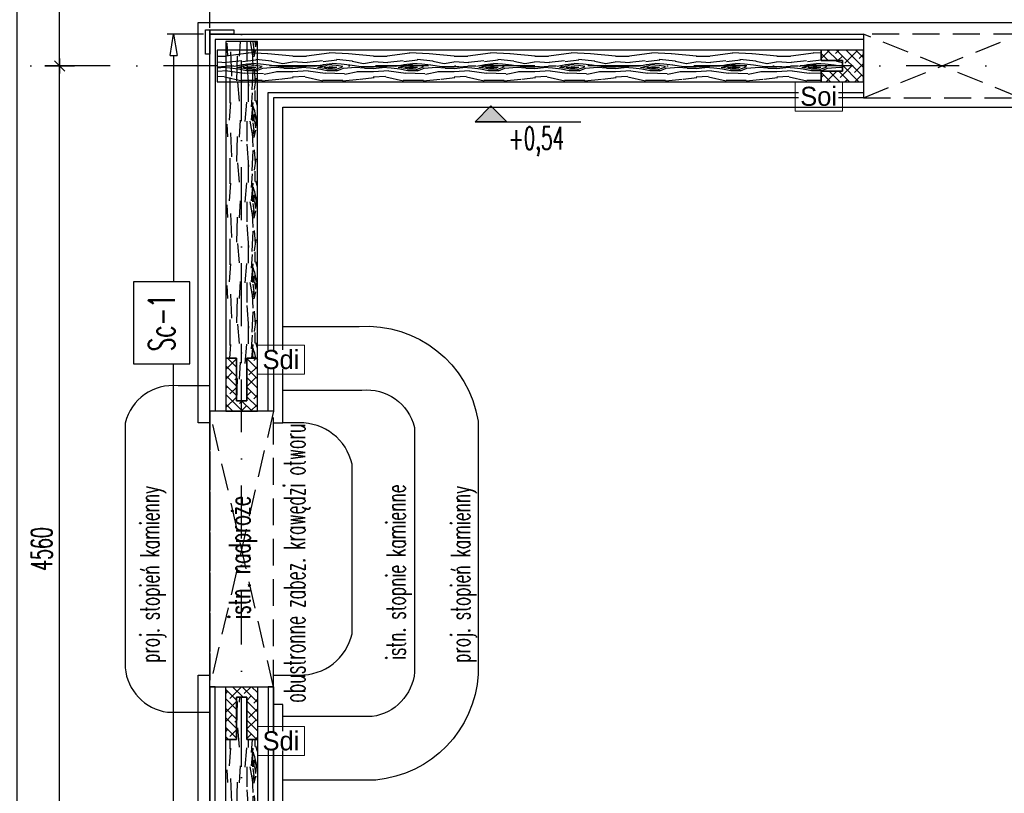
# Model space of a CAD drawing. Header units: centimetres. Extents: x 152786 to 159501, y -6718 to 1403.
# Tile 25 of 89: x 153024 to 153489, y -4420 to -4055. Entities that reach past the tile are written whole.
import ezdxf
from ezdxf.enums import TextEntityAlignment as Align

# ---------------------------------------------------------------- set-up
doc = ezdxf.new("R2010")
doc.units = ezdxf.units.CM
doc.header["$LTSCALE"] = 0.1
doc.linetypes.add('DASHDOT', pattern=[1, 0.5, -0.25, 0, -0.25])
doc.linetypes.add('DASHEDX2', pattern=[38.1, 25.4, -12.7])
doc.layers.get('0').update_dxf_attribs({"color": 45})
doc.layers.add('A_Opisy', color=7, linetype='Continuous', lineweight=18)
doc.layers.add('A_opisy więźby', color=51, linetype='Continuous', lineweight=13)
for name, color, linetype in [('A_wymiary_zewn', 4, 'Continuous'), ('hatch_R&F', 4, 'Continuous'), ('opisy_prętów_R&F', 2, 'Continuous'), ('osie_R&F', 6, 'DASHDOT'), ('otwory_R&F', 8, 'DASHEDX2'), ('ozn_graficzne_R&F', 5, 'Continuous'), ('widoki_przerywana_R&F', 4, 'DASHEDX2'), ('widoki_R&F', 4, 'Continuous'), ('wymiary_R&F', 3, 'Continuous'), ('ściany_murowane_R&F', 13, 'Continuous')]:
    doc.layers.add(name, color=color, linetype=linetype)
doc.styles.add('arial', font='arial.ttf')
doc.styles.add('simplex 0.6', font='simplex.shx', dxfattribs={"width": 0.6})
doc.styles.add('TECH', font='FL Pismo Techniczne.ttf')
doc.dimstyles.new('1_100 ławy', dxfattribs={"dimtxt": 30, "dimasz": 18, "dimexe": 3, "dimexo": 3, "dimgap": -7, "dimtad": 1, "dimdec": 1, "dimrnd": 0.5, "dimzin": 9, "dimdsep": 46, "dimtxsty": 'arial', "dimblk": 'CLOSEDBLANK', "dimcen": 0.09, "dimadec": 0, "dimazin": 0, "dimtfac": 1, "dimtdec": 1, "dimtofl": 0, "dimtmove": 0, "dimatfit": 3, "dimldrblk": 'CLOSEDBLANK', "dimfxl": 1, "dimtvp": 1, "dimtolj": 1, "dimtzin": 0, "dimarcsym": 0})
doc.dimstyles.new('1_50 [mm] żelbet', dxfattribs={"dimtxt": 10, "dimasz": 0.5, "dimexe": 0.18, "dimexo": 0.0625, "dimgap": 3.5, "dimtad": 1, "dimlfac": 10, "dimrnd": 5, "dimdsep": 46, "dimtxsty": 'simplex 0.6', "dimblk1": 'KR', "dimblk2": 'KR', "dimsah": 1, "dimcen": 0.09, "dimse1": 1, "dimse2": 1, "dimclrd": 8, "dimadec": 0, "dimazin": 0, "dimtfac": 1, "dimtofl": 0, "dimtmove": 0, "dimatfit": 3, "dimfxl": 1, "dimtvp": 1, "dimtfill": 1, "dimtfillclr": 256, "dimtolj": 1, "dimtzin": 0, "dimarcsym": 0})
pattern_1 = [(135, (3980.03, 1651.6657), (-2.24506403, -2.24506403), []), (225, (3980.03, 1651.6657), (-2.24506403, -6.73519209), [7.9375, -4.7625])]
pattern_2 = [(79.6952, (3950.693, 1661.9767), (38.09980505, 228.600036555), [4.259694, -421.711222]), (90, (3951.455, 1666.168), (-38.1, 38.1), [4.191, -33.909]), (108.4349, (3951.455, 1670.359), (-38.0999391, 76.2000172), [3.6144705, -116.868283]), (262.875, (3950.312, 1673.7877), (38.09993454, 266.70001447), [3.071736, -304.1002935]), (264.8056, (3949.931, 1670.7397), (38.09981744, 381.000025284), [4.208298, -416.619957]), (284.0362, (3949.55, 1666.549), (38.09992533, -114.30002066), [4.712703, -152.377597]), (99.4623, (3950.693, 1665.025), (-38.0999298, 190.50002997), [2.3175465, -229.4357235]), (83.6598, (3950.312, 1667.3107), (-38.10006039, -304.79997661), [3.450108, -341.560061]), (275.7106, (3950.693, 1670.7397), (38.10005066, -342.89997768), [3.8290125, -379.071264]), (258.6901, (3951.074, 1666.93), (38.0999093, 152.40002937), [1.942719, -192.329905]), (84.8056, (3951.074, 1658.5477), (-38.09981744, -381.000025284), [4.208298, -416.619957]), (78.6901, (3951.455, 1662.739), (-38.0999093, -152.40002937), [3.885438, -190.387186]), (90, (3952.217, 1666.55), (-38.1, 38.1), [4.572, -33.528]), (110.556, (3952.217, 1671.1207), (-76.1998468, 190.50007021), [3.255264, -322.271288]), (93.8141, (3951.074, 1674.1687), (-38.100233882, 533.39997427), [5.727687, -567.04089]), (84.8056, (3950.693, 1679.8837), (-38.09981744, -381.000025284), [4.208298, -416.619957]), (90, (3951.074, 1684.075), (-38.1, 38.1), [4.191, -33.909]), (95.1944, (3951.074, 1650.1657), (-38.09981744, 381.000025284), [4.208298, -416.619957]), (84.8056, (3950.693, 1654.3567), (-38.09981744, -381.000025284), [4.208298, -416.619957]), (90, (3950.312, 1650.166), (-38.1, 38.1), [2.286, -35.814]), (95.1944, (3950.312, 1652.4517), (-38.09981744, 381.000025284), [4.208298, -416.619957]), (90, (3949.93, 1656.643), (-38.1, 38.1), [3.81, -34.29]), (100.3048, (3949.931, 1660.4527), (38.09980505, -228.600036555), [4.259694, -421.711222]), (95.1944, (3949.169, 1664.6437), (-38.09981744, 381.000025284), [4.208298, -416.619957]), (84.8056, (3948.788, 1668.8347), (-38.09981744, -381.000025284), [4.208298, -416.619957]), (84.8056, (3949.169, 1673.0257), (-38.09981744, -381.000025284), [4.208298, -416.619957]), (81.8699, (3949.55, 1677.217), (-38.09997482, -228.59999127), [5.3881395, -264.019513]), (90, (3950.312, 1682.55), (-38.1, 38.1), [5.715, -32.385]), (77.4712, (3973.172, 1681.0267), (38.09998475, 190.50001162), [3.5126295, -347.751997]), (84.2894, (3973.934, 1684.4557), (-38.10005066, -342.89997768), [3.8290125, -379.071264]), (98.1301, (3973.172, 1681.027), (-38.09997482, 228.59999127), [2.6940885, -266.713602]), (99.4623, (3972.791, 1683.694), (-38.0999298, 190.50002997), [4.6350555, -227.118177]), (90, (3972.03, 1650.166), (-38.1, 38.1), [4.572, -33.528]), (80.5377, (3972.029, 1654.738), (-38.0999298, -190.50002997), [2.3175465, -229.4357235]), (291.8014, (3972.41, 1657.024), (-38.09999637, 114.30000984), [2.0517615, -203.123025]), (282.9946, (3973.172, 1655.1187), (-76.199908, 342.900029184), [5.083188, -503.234211]), (82.875, (3973.172, 1685.2177), (-38.09993454, -266.70001447), [3.071736, -304.1002935]), (97.125, (3973.172, 1685.2177), (-38.09993454, 266.70001447), [3.071736, -304.1002935]), (90, (3972.79, 1650.166), (-38.1, 38.1), [3.048, -35.052]), (284.0362, (3972.791, 1653.214), (38.09992533, -114.30002066), [3.1418025, -153.948536]), (86.6335, (3971.648, 1658.5477), (-38.10041802, -609.59997445), [6.488202, -642.331443]), (87.7094, (3972.029, 1665.0247), (-38.09983787, -914.400004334), [9.53262, -943.729075]), (93.1798, (3972.41, 1674.5497), (-38.09965868, 647.700018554), [6.8685915, -679.98895]), (99.4623, (3972.029, 1681.408), (-38.0999298, 190.50002997), [6.952602, -224.800668]), (100.3048, (3975.458, 1650.1657), (38.09980505, -228.600036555), [4.259694, -421.711222]), (105.9454, (3974.696, 1654.3567), (38.09999644, -152.40000495), [5.5474365, -271.824755]), (90, (3973.172, 1659.69), (-38.1, 38.1), [4.953, -33.147]), (81.8699, (3973.172, 1664.644), (-38.09997482, -228.59999127), [5.3881395, -264.019513]), (93.5763, (3973.934, 1669.9777), (-38.09964605, 571.50002525), [6.1078875, -604.681557]), (81.2538, (3973.553, 1676.0737), (38.100159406, 266.6999754), [5.0112555, -496.115988]), (75.9638, (3974.315, 1681.027), (-38.09992533, -114.30002066), [4.712703, -152.377597]), (90, (3975.458, 1685.6), (-38.1, 38.1), [2.667, -35.433]), (264.8056, (3971.648, 1658.5477), (38.09981744, 381.000025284), [8.416557, -412.411697]), (85.2364, (3969.362, 1650.1657), (-38.099677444, -419.10003665), [9.1756995, -449.60907]), (90, (3970.124, 1659.31), (-38.1, 38.1), [8.763, -29.337]), (94.0856, (3970.124, 1668.0727), (-38.09985294, 495.300005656), [10.695165, -524.0637855]), (90, (3969.362, 1678.74), (-38.1, 38.1), [9.525, -28.575]), (97.125, (3977.363, 1650.1657), (-38.09993454, 266.70001447), [9.2151705, -297.956859]), (96.3402, (3976.22, 1659.3097), (-38.10006039, 304.79997661), [6.9002145, -338.109954]), (87.5104, (3975.458, 1666.1677), (-38.100680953, -838.199979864), [8.771268, -868.356607]), (83.4802, (3975.839, 1674.9307), (-114.299982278, -990.599992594), [13.4217915, -1328.758531]), (93.0128, (3952.598, 1650.1657), (-38.100156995, 685.800000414), [7.24902, -717.6529335]), (81.8699, (3952.217, 1657.405), (-38.09997482, -228.59999127), [8.0822295, -261.325462]), (87.6141, (3953.36, 1665.4057), (-38.099342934, -876.300019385), [9.1519245, -906.04147]), (100.6197, (3953.741, 1674.5497), (76.200307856, -419.099938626), [6.2022225, -614.020819]), (90, (3952.598, 1680.646), (-38.1, 38.1), [7.62, -30.48]), (86.8202, (3948.026, 1650.1657), (-38.09965868, -647.700018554), [6.8685915, -679.98895]), (96.009, (3948.407, 1657.0237), (38.09997376, -380.999991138), [7.279005, -720.620466]), (96.7098, (3947.645, 1664.2627), (38.099767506, -342.900038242), [6.5216535, -645.645267]), (84.2894, (3946.883, 1670.7397), (-38.10005066, -342.89997768), [7.6580235, -375.242252]), (77.9052, (3947.645, 1678.3597), (-76.200256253, -342.899946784), [5.4550815, -540.053898]), (99.4623, (3948.788, 1683.694), (-38.0999298, 190.50002997), [4.6350555, -227.118177]), (93.8141, (3955.265, 1650.1657), (-38.100233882, 533.39997427), [5.727687, -567.04089]), (77.1957, (3954.884, 1655.8807), (-114.300282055, -495.299917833), [8.595741, -850.979426]), (90, (3956.79, 1664.263), (-38.1, 38.1), [9.525, -28.575]), (95.4403, (3956.789, 1673.7877), (38.099747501, -419.100012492), [8.037195, -795.683181]), (96.7098, (3956.027, 1681.7887), (38.099767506, -342.900038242), [6.5216535, -645.645267]), (90, (3945.36, 1650.166), (-38.1, 38.1), [6.477, -31.623]), (98.1301, (3945.359, 1656.643), (-38.09997482, 228.59999127), [10.776318, -258.6313725]), (87.6141, (3943.835, 1667.3107), (-38.099342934, -876.300019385), [9.1519245, -906.04147]), (84.4725, (3944.216, 1676.4547), (76.199443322, 800.100066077), [11.8661685, -1174.7515875]), (96.8428, (3980.03, 1650.1657), (76.200304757, -647.699976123), [9.593352, -949.74015]), (90, (3978.887, 1659.69), (-38.1, 38.1), [10.668, -27.432]), (86.3478, (3978.887, 1670.3587), (-76.1995157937, -1181.100036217), [17.943423, -1776.400727]), (90, (3966.695, 1650.166), (-38.1, 38.1), [9.144, -28.956]), (94.7636, (3966.695, 1659.3097), (-38.099677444, 419.10003665), [9.1756995, -449.60907]), (88.1524, (3965.933, 1668.4537), (-38.099783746, -1143.00001771), [11.8171335, -1169.897228]), (87.2737, (3966.314, 1680.2647), (-38.099848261, -762.000010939), [8.0100675, -792.99656]), (84.8056, (3960.599, 1650.1657), (-38.09981744, -381.000025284), [8.416557, -412.411697]), (90, (3961.36, 1658.548), (-38.1, 38.1), [12.192, -25.908]), (91.9092, (3961.361, 1670.7397), (-38.100923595, 1104.899963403), [11.436363, -1132.1984595]), (93.5763, (3960.98, 1682.1697), (-38.09964605, 571.50002525), [6.1078875, -604.681557])]

# ---------------------------------------------------------------- blocks, each defined once
blk = doc.blocks.new('znacznik_wys')
at = {"layer": 'widoki_R&F'}
h = blk.add_hatch(color=7, dxfattribs=at)
h.dxf.hatch_style = 1
h.paths.add_polyline_path([(153384.94, -4192.93), (153392.44, -4185.43), (153399.94, -4192.93)])
at = {"layer": 'widoki_R&F', "color": 7}
blk.add_lwpolyline([(153384.94, -4192.93), (153392.44, -4185.43), (153399.94, -4192.93)], close=True, dxfattribs=at)
blk.add_lwpolyline([(153384.94, -4192.93), (153434.94, -4192.93)], dxfattribs=at)
blk = doc.blocks.new('KR')
for p, q in [((0, -14), (0, 14)), ((-7, 0), (7, 0)), ((-4.95, -4.95), (4.95, 4.95))]:
    blk.add_line(p, q)
blk = doc.blocks.new('*D388')
at = {"layer": 'Defpoints', "color": 0, "transparency": 16777216}
for p in [(153765.03, -3735.94), (153765.03, -3805.2), (153128.51, -4076.71)]:
    blk.add_point(p, dxfattribs=at)
at = {"layer": 'wymiary_R&F', "color": 8, "lineweight": -2, "transparency": 16777216}
blk.add_line((153129.01, -3735.94), (153764.53, -3735.94), dxfattribs=at)
at = {"layer": 'wymiary_R&F', "color": 8, "linetype": 'ByBlock', "lineweight": -2, "transparency": 16777216, "xscale": 0.5, "yscale": 0.5, "zscale": 0.5, "rotation": 180}
blk.add_blockref('KR', (153128.51, -3735.94), dxfattribs=at)
at = {"layer": 'wymiary_R&F', "color": 8, "linetype": 'ByBlock', "lineweight": -2, "transparency": 16777216, "xscale": 0.5, "yscale": 0.5, "zscale": 0.5}
blk.add_blockref('KR', (153765.03, -3735.94), dxfattribs=at)
at = {"layer": 'wymiary_R&F', "color": 0, "transparency": 16777216, "insert": (153446.77, -3727.44), "char_height": 10, "attachment_point": 5, "style": 'simplex 0.6', "bg_fill": 3, "box_fill_scale": 1.1, "bg_fill_color": 256, "bg_fill_true_color": 13158600, "bg_fill_transparency": 0}
blk.add_mtext('\\A1;6365', dxfattribs=at)
blk = doc.blocks.new('*D397')
at = {"layer": 'Defpoints', "color": 0, "transparency": 16777216}
for p in [(153042.6, -4076.71), (153128.51, -4076.71), (153128.51, -4532.71)]:
    blk.add_point(p, dxfattribs=at)
at = {"layer": 'wymiary_R&F', "color": 8, "lineweight": -2, "transparency": 16777216}
blk.add_line((153042.6, -4532.21), (153042.6, -4077.21), dxfattribs=at)
at = {"layer": 'wymiary_R&F', "color": 8, "linetype": 'ByBlock', "lineweight": -2, "transparency": 16777216, "xscale": 0.5, "yscale": 0.5, "zscale": 0.5}
for p, rotation in [((153042.6, -4076.71), 90), ((153042.6, -4532.71), 270)]:
    blk.add_blockref('KR', p, dxfattribs=dict(at, rotation=rotation))
at = {"layer": 'wymiary_R&F', "color": 0, "transparency": 16777216, "insert": (153034.1, -4304.71), "char_height": 10, "attachment_point": 5, "rotation": 90, "style": 'simplex 0.6', "bg_fill": 3, "box_fill_scale": 1.1, "bg_fill_color": 256, "bg_fill_true_color": 13158600, "bg_fill_transparency": 0}
blk.add_mtext('\\A1;4560', dxfattribs=at)
blk = doc.blocks.new('*D398')
at = {"layer": 'Defpoints', "color": 0, "transparency": 16777216}
for p in [(153042.6, -3805.2), (153128.51, -3805.2), (153128.51, -4076.71)]:
    blk.add_point(p, dxfattribs=at)
at = {"layer": 'wymiary_R&F', "color": 8, "lineweight": -2, "transparency": 16777216}
blk.add_line((153042.6, -4076.21), (153042.6, -3805.7), dxfattribs=at)
at = {"layer": 'wymiary_R&F', "color": 8, "linetype": 'ByBlock', "lineweight": -2, "transparency": 16777216, "xscale": 0.5, "yscale": 0.5, "zscale": 0.5}
for p, rotation in [((153042.6, -3805.2), 90), ((153042.6, -4076.71), 270)]:
    blk.add_blockref('KR', p, dxfattribs=dict(at, rotation=rotation))
at = {"layer": 'wymiary_R&F', "color": 0, "transparency": 16777216, "insert": (153034.1, -3940.96), "char_height": 10, "attachment_point": 5, "rotation": 90, "style": 'simplex 0.6', "bg_fill": 3, "box_fill_scale": 1.1, "bg_fill_color": 256, "bg_fill_true_color": 13158600, "bg_fill_transparency": 0}
blk.add_mtext('\\A1;2715', dxfattribs=at)
blk = doc.blocks.new('*D399')
at = {"layer": 'Defpoints', "color": 0, "transparency": 16777216}
for p in [(153022.6, -3805.2), (153128.51, -3805.2), (153128.51, -4532.71)]:
    blk.add_point(p, dxfattribs=at)
at = {"layer": 'wymiary_R&F', "color": 8, "lineweight": -2, "transparency": 16777216}
blk.add_line((153022.6, -4532.21), (153022.6, -3805.7), dxfattribs=at)
at = {"layer": 'wymiary_R&F', "color": 8, "linetype": 'ByBlock', "lineweight": -2, "transparency": 16777216, "xscale": 0.5, "yscale": 0.5, "zscale": 0.5}
for p, rotation in [((153022.6, -3805.2), 90), ((153022.6, -4532.71), 270)]:
    blk.add_blockref('KR', p, dxfattribs=dict(at, rotation=rotation))
at = {"layer": 'wymiary_R&F', "color": 0, "transparency": 16777216, "insert": (153014.1, -4168.96), "char_height": 10, "attachment_point": 5, "rotation": 90, "style": 'simplex 0.6', "bg_fill": 3, "box_fill_scale": 1.1, "bg_fill_color": 256, "bg_fill_true_color": 13158600, "bg_fill_transparency": 0}
blk.add_mtext('\\A1;7275', dxfattribs=at)
blk = doc.blocks.new('osie_konstr_nadziemne')
at = {"layer": 'osie_R&F', "ltscale": 500}
for points in [[(157128.51, -4650.43), (157128.51, -3694.55)], [(158369.1, -4076.71), (157012.51, -4076.71)]]:
    blk.add_lwpolyline(points, dxfattribs=at)
blk = doc.blocks.new('_ClosedBlank')
at = {"color": 0, "linetype": 'ByBlock', "lineweight": -2}
for p, q in [((-1, 0.167), (0, 0)), ((-1, 0.167), (-1, -0.167)), ((0, 0), (-1, -0.167))]:
    blk.add_line(p, q, dxfattribs=at)
blk = doc.blocks.new('*D441')
at = {"layer": 'Defpoints', "color": 0, "transparency": 16777216}
for p in [(153113.53, -4037.72), (153113.53, -4061.7), (154059.27, -4061.7)]:
    blk.add_point(p, dxfattribs=at)
at = {"layer": 'wymiary_R&F', "color": 0, "lineweight": -2, "transparency": 16777216}
for p, q in [((153593.58, -4024.47), (153554.93, -4024.47)), ((153554.93, -4024.47), (153554.93, -4050.97)), ((153593.58, -4050.97), (153593.58, -4024.47)), ((153113.53, -4058.7), (153113.53, -4034.72)), ((154059.27, -4058.7), (154059.27, -4034.72)), ((153123.53, -4037.72), (153554.93, -4037.72)), ((154049.27, -4037.72), (153593.58, -4037.72)), ((153554.93, -4050.97), (153593.58, -4050.97))]:
    blk.add_line(p, q, dxfattribs=at)
at = {"layer": 'wymiary_R&F', "color": 0, "linetype": 'ByBlock', "lineweight": -2, "transparency": 16777216, "xscale": 10, "yscale": 10, "zscale": 10, "rotation": 180}
blk.add_blockref('_ClosedBlank', (153113.53, -4037.72), dxfattribs=at)
at = {"layer": 'wymiary_R&F', "color": 0, "linetype": 'ByBlock', "lineweight": -2, "transparency": 16777216, "xscale": 10, "yscale": 10, "zscale": 10}
blk.add_blockref('_ClosedBlank', (154059.27, -4037.72), dxfattribs=at)
at = {"layer": 'wymiary_R&F', "transparency": 16777216, "insert": (153574.26, -4037.72), "char_height": 12.5, "attachment_point": 5, "style": 'simplex 0.6', "bg_fill": 3, "box_fill_scale": 1.1, "bg_fill_color": 256, "bg_fill_true_color": 13158600, "bg_fill_transparency": 0}
blk.add_mtext('\\A1;{\\C2;Sc-1}', dxfattribs=at)
blk = doc.blocks.new('*D443')
at = {"layer": 'Defpoints', "color": 0, "transparency": 16777216}
for p in [(153113.53, -4061.7), (153096.43, -4547.7), (153113.53, -4547.7)]:
    blk.add_point(p, dxfattribs=at)
at = {"layer": 'wymiary_R&F', "color": 0, "lineweight": -2, "transparency": 16777216}
for p, q in [((153110.53, -4061.7), (153093.43, -4061.7)), ((153096.43, -4071.7), (153096.43, -4178.61)), ((153104.03, -4178.61), (153077.53, -4178.61)), ((153077.53, -4178.61), (153077.53, -4217.26)), ((153104.03, -4217.26), (153104.03, -4178.61)), ((153077.53, -4217.26), (153104.03, -4217.26)), ((153096.43, -4537.7), (153096.43, -4217.26)), ((153110.53, -4547.7), (153093.43, -4547.7))]:
    blk.add_line(p, q, dxfattribs=at)
at = {"layer": 'wymiary_R&F', "color": 0, "linetype": 'ByBlock', "lineweight": -2, "transparency": 16777216, "xscale": 10, "yscale": 10, "zscale": 10}
for p, rotation in [((153096.43, -4061.7), 90), ((153096.43, -4547.7), 270)]:
    blk.add_blockref('_ClosedBlank', p, dxfattribs=dict(at, rotation=rotation))
at = {"layer": 'wymiary_R&F', "transparency": 16777216, "insert": (153090.78, -4197.93), "char_height": 12.5, "attachment_point": 5, "rotation": 90, "style": 'simplex 0.6', "bg_fill": 3, "box_fill_scale": 1.1, "bg_fill_color": 256, "bg_fill_true_color": 13158600, "bg_fill_transparency": 0}
blk.add_mtext('\\A1;{\\C2;Sc-1}', dxfattribs=at)

msp = doc.modelspace()

# ---------------------------------------------------------------- hatches: boundary and pattern name
at = {"layer": 'hatch_R&F'}
h = msp.add_hatch(dxfattribs=at)
h.set_pattern_fill('WOOD8', color=256, scale=1.5, angle=90)
h.set_pattern_definition(pattern_2)
h.paths.add_polyline_path([(153131.0341, -4214.7003), (153136.0341, -4214.7003), (153136.0341, -4065.2003), (153121.0341, -4065.2003), (153121.0341, -4214.7003), (153126.0341, -4214.7003), (153126.0341, -4234.7003), (153131.0341, -4234.7003)])
h = msp.add_hatch(dxfattribs=at)
h.set_pattern_fill('WOOD8', color=256, scale=1.5)
h.set_pattern_definition([(349.6952, (3507.4344, 1675.5027), (228.600036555, -38.09980505), [4.259694, -421.711222]), (0, (3511.625, 1674.74), (38.1, 38.1), [4.191, -33.909]), (18.4349, (3515.816, 1674.741), (76.2000172, 38.0999391), [3.6144705, -116.868283]), (172.875, (3519.2454, 1675.8837), (266.70001447, -38.09993454), [3.071736, -304.1002935]), (174.8056, (3516.1974, 1676.2647), (381.000025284, -38.09981744), [4.208298, -416.619957]), (194.0362, (3512.006, 1676.646), (-114.30002066, -38.09992533), [4.712703, -152.377597]), (9.4623, (3510.4824, 1675.503), (190.50002997, 38.0999298), [2.3175465, -229.4357235]), (353.6598, (3512.7684, 1675.8837), (-304.79997661, 38.10006039), [3.450108, -341.560061]), (185.7106, (3516.1974, 1675.5027), (-342.89997768, -38.10005066), [3.8290125, -379.071264]), (168.6901, (3512.387, 1675.122), (152.40002937, -38.0999093), [1.942719, -192.329905]), (354.8056, (3504.0054, 1675.1217), (-381.000025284, 38.09981744), [4.208298, -416.619957]), (348.6901, (3508.196, 1674.741), (-152.40002937, 38.0999093), [3.885438, -190.387186]), (0, (3512.006, 1673.98), (38.1, 38.1), [4.572, -33.528]), (20.556, (3516.5784, 1673.9787), (190.50007021, 76.1998468), [3.255264, -322.271288]), (3.8141, (3519.6264, 1675.1217), (533.39997427, 38.100233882), [5.727687, -567.04089]), (354.8056, (3525.3414, 1675.5027), (-381.000025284, 38.09981744), [4.208298, -416.619957]), (0, (3529.532, 1675.12), (38.1, 38.1), [4.191, -33.909]), (5.1944, (3495.6234, 1675.1217), (381.000025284, 38.09981744), [4.208298, -416.619957]), (354.8056, (3499.8144, 1675.5027), (-381.000025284, 38.09981744), [4.208298, -416.619957]), (0, (3495.623, 1675.884), (38.1, 38.1), [2.286, -35.814]), (5.1944, (3497.9094, 1675.8837), (381.000025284, 38.09981744), [4.208298, -416.619957]), (0, (3502.1, 1676.265), (38.1, 38.1), [3.81, -34.29]), (10.3048, (3505.9104, 1676.2647), (-228.600036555, -38.09980505), [4.259694, -421.711222]), (5.1944, (3510.1014, 1677.0267), (381.000025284, 38.09981744), [4.208298, -416.619957]), (354.8056, (3514.2924, 1677.4077), (-381.000025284, 38.09981744), [4.208298, -416.619957]), (354.8056, (3518.4834, 1677.0267), (-381.000025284, 38.09981744), [4.208298, -416.619957]), (351.8699, (3522.6744, 1676.646), (-228.59999127, 38.09997482), [5.3881395, -264.019513]), (0, (3528.01, 1675.884), (38.1, 38.1), [5.715, -32.385]), (347.4712, (3526.4844, 1653.0237), (190.50001162, -38.09998475), [3.5126295, -347.751997]), (354.2894, (3529.9134, 1652.2617), (-342.89997768, 38.10005066), [3.8290125, -379.071264]), (8.1301, (3526.4844, 1653.024), (228.59999127, 38.09997482), [2.6940885, -266.713602]), (9.4623, (3529.1514, 1653.405), (190.50002997, 38.0999298), [4.6350555, -227.118177]), (0, (3495.623, 1654.167), (38.1, 38.1), [4.572, -33.528]), (350.5377, (3500.1954, 1654.167), (-190.50002997, 38.0999298), [2.3175465, -229.4357235]), (201.8014, (3502.4814, 1653.786), (114.30000984, 38.09999637), [2.0517615, -203.123025]), (192.9946, (3500.5764, 1653.0237), (342.900029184, 76.199908), [5.083188, -503.234211]), (352.875, (3530.6754, 1653.0237), (-266.70001447, 38.09993454), [3.071736, -304.1002935]), (7.125, (3530.6754, 1653.0237), (266.70001447, 38.09993454), [3.071736, -304.1002935]), (0, (3495.623, 1653.405), (38.1, 38.1), [3.048, -35.052]), (194.0362, (3498.671, 1653.405), (-114.30002066, -38.09992533), [3.1418025, -153.948536]), (356.6335, (3504.0054, 1654.5477), (-609.59997445, 38.10041802), [6.488202, -642.331443]), (357.7094, (3510.4824, 1654.1667), (-914.400004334, 38.09983787), [9.53262, -943.729075]), (3.1798, (3520.0074, 1653.7857), (647.700018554, 38.09965868), [6.8685915, -679.98895]), (9.4623, (3526.8654, 1654.167), (190.50002997, 38.0999298), [6.952602, -224.800668]), (10.3048, (3495.6234, 1650.7377), (-228.600036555, -38.09980505), [4.259694, -421.711222]), (15.9454, (3499.8144, 1651.4997), (-152.40000495, -38.09999644), [5.5474365, -271.824755]), (0, (3505.15, 1653.024), (38.1, 38.1), [4.953, -33.147]), (351.8699, (3510.1014, 1653.024), (-228.59999127, 38.09997482), [5.3881395, -264.019513]), (3.5763, (3515.4354, 1652.2617), (571.50002525, 38.09964605), [6.1078875, -604.681557]), (351.2538, (3521.5314, 1652.6427), (266.6999754, -38.100159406), [5.0112555, -496.115988]), (345.9638, (3526.484, 1651.881), (-114.30002066, 38.09992533), [4.712703, -152.377597]), (0, (3531.056, 1650.738), (38.1, 38.1), [2.667, -35.433]), (174.8056, (3504.0054, 1654.5477), (381.000025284, -38.09981744), [8.416557, -412.411697]), (355.2364, (3495.6234, 1656.8337), (-419.10003665, 38.099677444), [9.1756995, -449.60907]), (0, (3504.767, 1656.07), (38.1, 38.1), [8.763, -29.337]), (4.0856, (3513.5304, 1656.0717), (495.300005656, 38.09985294), [10.695165, -524.0637855]), (0, (3524.2, 1656.834), (38.1, 38.1), [9.525, -28.575]), (7.125, (3495.6234, 1648.8327), (266.70001447, 38.09993454), [9.2151705, -297.956859]), (6.3402, (3504.7674, 1649.9757), (304.79997661, 38.10006039), [6.9002145, -338.109954]), (357.5104, (3511.6254, 1650.7377), (-838.199979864, 38.100680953), [8.771268, -868.356607]), (353.4802, (3520.3884, 1650.3567), (-990.599992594, 114.299982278), [13.4217915, -1328.758531]), (3.0128, (3495.6234, 1673.5977), (685.800000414, 38.100156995), [7.24902, -717.6529335]), (351.8699, (3502.8624, 1673.979), (-228.59999127, 38.09997482), [8.0822295, -261.325462]), (357.6141, (3510.8634, 1672.8357), (-876.300019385, 38.099342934), [9.1519245, -906.04147]), (10.6197, (3520.0074, 1672.4547), (-419.099938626, -76.200307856), [6.2022225, -614.020819]), (0, (3526.103, 1673.598), (38.1, 38.1), [7.62, -30.48]), (356.8202, (3495.6234, 1678.1697), (-647.700018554, 38.09965868), [6.8685915, -679.98895]), (6.009, (3502.4814, 1677.7887), (-380.999991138, -38.09997376), [7.279005, -720.620466]), (6.7098, (3509.7204, 1678.5507), (-342.900038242, -38.099767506), [6.5216535, -645.645267]), (354.2894, (3516.1974, 1679.3127), (-342.89997768, 38.10005066), [7.6580235, -375.242252]), (347.9052, (3523.8174, 1678.5507), (-342.899946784, 76.200256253), [5.4550815, -540.053898]), (9.4623, (3529.1514, 1677.408), (190.50002997, 38.0999298), [4.6350555, -227.118177]), (3.8141, (3495.6234, 1670.9307), (533.39997427, 38.100233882), [5.727687, -567.04089]), (347.1957, (3501.3384, 1671.3117), (-495.299917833, 114.300282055), [8.595741, -850.979426]), (0, (3509.72, 1669.407), (38.1, 38.1), [9.525, -28.575]), (5.4403, (3519.2454, 1669.4067), (-419.100012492, -38.099747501), [8.037195, -795.683181]), (6.7098, (3527.2464, 1670.1687), (-342.900038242, -38.099767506), [6.5216535, -645.645267]), (0, (3495.623, 1680.837), (38.1, 38.1), [6.477, -31.623]), (8.1301, (3502.1004, 1680.837), (228.59999127, 38.09997482), [10.776318, -258.6313725]), (357.6141, (3512.7684, 1682.3607), (-876.300019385, 38.099342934), [9.1519245, -906.04147]), (354.4725, (3521.9124, 1681.9797), (800.100066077, -76.199443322), [11.8661685, -1174.7515875]), (6.8428, (3495.6234, 1646.1657), (-647.699976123, -76.200304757), [9.593352, -949.74015]), (0, (3505.15, 1647.31), (38.1, 38.1), [10.668, -27.432]), (356.3478, (3515.8164, 1647.3087), (-1181.100036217, 76.1995157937), [17.943423, -1776.400727]), (0, (3495.623, 1659.5), (38.1, 38.1), [9.144, -28.956]), (4.7636, (3504.7674, 1659.5007), (419.10003665, 38.099677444), [9.1756995, -449.60907]), (358.1524, (3513.9114, 1660.2627), (-1143.00001771, 38.099783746), [11.8171335, -1169.897228]), (357.2737, (3525.7224, 1659.8817), (-762.000010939, 38.099848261), [8.0100675, -792.99656]), (354.8056, (3495.6234, 1665.5967), (-381.000025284, 38.09981744), [8.416557, -412.411697]), (0, (3504.005, 1664.835), (38.1, 38.1), [12.192, -25.908]), (1.9092, (3516.1974, 1664.8347), (1104.899963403, 38.100923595), [11.436363, -1132.1984595]), (3.5763, (3527.6274, 1665.2157), (571.50002525, 38.09964605), [6.1078875, -604.681557])])
h.paths.add_polyline_path([(153117.0341, -4069.2003), (153117.0341, -4084.2003), (153402.1564, -4084.2003), (153402.1564, -4079.2003), (153412.1564, -4079.2003), (153412.1564, -4074.2003), (153402.1564, -4074.2003), (153402.1564, -4069.2003)])
h = msp.add_hatch(dxfattribs=at)
h.set_pattern_fill('ANSI38', color=256, angle=90)
h.set_pattern_definition([(135, (3857.341, 1646.1657), (-2.24506403, -2.24506403), []), (225, (3857.341, 1646.1657), (-2.24506403, -6.73519209), [7.9375, -4.7625])])
h.paths.add_polyline_path([(153422.1564, -4069.2003), (153402.1564, -4069.2003), (153402.1564, -4074.2003), (153412.1564, -4074.2003), (153412.1564, -4079.2003), (153402.1564, -4079.2003), (153402.1564, -4084.2003), (153422.1564, -4084.2003), (153422.1564, -4079.2003), (153422.1564, -4074.2003)])
h = msp.add_hatch(dxfattribs=at)
h.set_pattern_fill('ANSI38', color=256, angle=90)
h.set_pattern_definition(pattern_1)
h.paths.add_polyline_path([(153131.0341, -4214.7003), (153131.0341, -4234.7003), (153126.0341, -4234.7003), (153126.0341, -4214.7003), (153121.0341, -4214.7003), (153121.0341, -4239.7003), (153136.0341, -4239.7003), (153136.0341, -4214.7003)])
h = msp.add_hatch(dxfattribs=at)
h.set_pattern_fill('ANSI38', color=256, angle=270)
h.set_pattern_definition(pattern_1)
h.paths.add_polyline_path([(153131.0341, -4394.7003), (153131.0341, -4374.7003), (153126.0341, -4374.7003), (153126.0341, -4394.7003), (153121.0341, -4394.7003), (153121.0341, -4369.7003), (153136.0341, -4369.7003), (153136.0341, -4394.7003)])
h = msp.add_hatch(dxfattribs=at)
h.set_pattern_fill('WOOD8', color=256, scale=1.5, angle=270)
h.set_pattern_definition(pattern_2)
h.paths.add_polyline_path([(153131.0341, -4394.7003), (153136.0341, -4394.7003), (153136.0341, -4544.2003), (153121.0341, -4544.2003), (153121.0341, -4394.7003), (153126.0341, -4394.7003), (153126.0341, -4374.7003), (153131.0341, -4374.7003)])

# ---------------------------------------------------------------- linework, layer by layer
at = {"layer": 'A_opisy więźby'}
for points in [[(153412.1564, -4084.2003), (153412.1564, -4097.9731), (153389.9004, -4097.9731), (153389.9004, -4084.2003)], [(153158.2901, -4208.4503), (153158.2901, -4222.2231), (153136.0341, -4222.2231), (153136.0341, -4208.4503)], [(153158.2901, -4388.4503), (153158.2901, -4402.2231), (153136.0341, -4402.2231), (153136.0341, -4388.4503)]]:
    msp.add_lwpolyline(points, close=True, dxfattribs=at)
at = {"layer": 'otwory_R&F', "ltscale": 5}
for p, q in [((153496.1583, -4091.7134), (153422.1564, -4061.7003)), ((153422.1583, -4091.7134), (153496.1564, -4061.7003)), ((153143.5341, -4239.7003), (153113.521, -4369.7022)), ((153143.5341, -4369.7003), (153113.521, -4239.7022))]:
    msp.add_line(p, q, dxfattribs=at)
for points in [[(153422.1583, -4091.7134), (153496.1583, -4091.7134), (153496.1564, -4061.7003), (153422.1564, -4061.7003)], [(153143.5341, -4369.7003), (153143.5341, -4239.7003), (153113.521, -4239.7022), (153113.521, -4369.7022)]]:
    msp.add_lwpolyline(points, close=True, dxfattribs=at)
at = {"layer": 'widoki_przerywana_R&F', "ltscale": 5}
msp.add_lwpolyline([(153113.5341, -4245.2003), (153113.5341, -4364.2003)], dxfattribs=at)
at = {"layer": 'widoki_R&F', "linetype": 'Continuous', "lineweight": -3, "ltscale": 0.5}
for points in [[(153111.5341, -4059.7003), (153113.5341, -4059.7003), (153113.5341, -4071.082), (153111.5341, -4071.082)], [(153113.5341, -4061.7003), (153113.5341, -4059.7003), (153124.9157, -4059.7003), (153124.9157, -4061.7003)]]:
    msp.add_lwpolyline(points, close=True, dxfattribs=at)
at = {"layer": 'widoki_R&F'}
for points in [[(153148.0341, -4199.718), (153183.9874, -4199.718, -0.38823271), (153240.1873, -4244.4369), (153240.1873, -4363.8547, -0.37035057), (153191.853, -4413.7724), (153148.0341, -4413.7724)], [(153148.0341, -4229.718), (153185.2263, -4229.718, -0.37497161), (153210.1873, -4247.3026), (153210.1873, -4362.7724, -0.34836177), (153190.1873, -4383.7724), (153148.0341, -4383.7724), (153148.0341, -4378.082), (153143.5341, -4378.082)], [(153148.0341, -4245.2003), (153148.0341, -4229.718), (153185.2263, -4229.718, -0.37497161), (153210.1873, -4247.3026), (153210.1873, -4362.7724, -0.34836177), (153190.1873, -4383.7724), (153148.0341, -4383.7724)], [(153143.5508, -4378.082), (153143.5917, -4364.2003), (153155.7191, -4364.2003, 0.35798138), (153180.6615, -4344.7003), (153180.6615, -4264.7003, 0.35962381), (153155.6615, -4245.2003), (153148.0341, -4245.2003)]]:
    msp.add_lwpolyline(points, format="xyb", dxfattribs=at)
msp.add_lwpolyline([(153113.5341, -4381.7276), (153113.5341, -4227.6731), (153098.4951, -4227.6731, 0.37497161), (153073.5341, -4245.2577), (153073.5341, -4360.7276, 0.34836177), (153093.5341, -4381.7276)], format="xyb", close=True, dxfattribs=at)
at = {"layer": 'ściany_murowane_R&F', "color": 6, "lineweight": -3, "ltscale": 0.5}
for points in [[(153113.5341, -4245.2003), (153111.0341, -4245.2003), (153111.0341, -4245.2003), (153108.0341, -4245.2003), (153108.0341, -4056.2003), (153747.0341, -4056.2003)], [(153143.5341, -4245.2003), (153148.0341, -4245.2003), (153148.0341, -4096.2003), (153884.5049, -4096.2003), (153884.5049, -4091.7003)], [(154047.9378, -4553.2003), (153108.0341, -4553.2003), (153108.0341, -4553.2003), (153108.0341, -4553.2003), (153108.0341, -4553.2003), (153108.0341, -4553.2003), (153108.0341, -4553.2003), (153108.0341, -4553.2003), (153108.0341, -4553.2003), (153108.0341, -4553.2003), (153108.0341, -4364.2003), (153111.0341, -4364.2003), (153111.0341, -4364.2003), (153113.5341, -4364.2003)], [(154235.4303, -4397.792), (154037.1447, -4513.2003), (153148.0341, -4513.2003), (153148.0341, -4378.082), (153143.5341, -4378.082)]]:
    msp.add_lwpolyline(points, dxfattribs=at)
at = {"layer": 'ściany_murowane_R&F', "color": 4, "lineweight": -3, "ltscale": 0.5}
for points in [[(153422.1564, -4064.2003), (153116.0341, -4064.2003), (153116.0341, -4239.7003), (153113.5341, -4239.7003), (153113.5341, -4061.7003), (153422.1564, -4061.7003), (153422.1564, -4064.7003)], [(153422.1564, -4061.7003), (153422.1564, -4091.7003), (153143.5341, -4091.7003), (153143.5341, -4239.7003), (153113.5341, -4239.7003), (153113.5341, -4061.7003), (153422.1564, -4061.7003)], [(153422.1564, -4091.7003), (153143.5341, -4091.7003), (153143.5341, -4239.7003), (153141.0341, -4239.7003), (153141.0341, -4089.2003), (153422.1564, -4089.2003), (153422.1564, -4091.7003)], [(153412.6564, -4545.2003), (153116.0341, -4545.2003), (153116.0341, -4369.7003), (153113.5341, -4369.7003), (153113.5341, -4547.7003), (153412.6564, -4547.7003), (153412.6564, -4545.2003)], [(153113.5341, -4369.7003), (153143.5341, -4369.7003), (153143.5341, -4517.7003), (153412.6564, -4517.7003), (153412.6564, -4547.7003), (153113.5341, -4547.7003), (153113.5341, -4369.7003)], [(153412.6564, -4517.7003), (153143.5341, -4517.7003), (153143.5341, -4369.7003), (153141.0341, -4369.7003), (153141.0341, -4520.2003), (153412.6564, -4520.2003), (153412.6564, -4517.7003)]]:
    msp.add_lwpolyline(points, dxfattribs=at)
at = {"layer": 'ściany_murowane_R&F', "color": 3, "lineweight": -3, "ltscale": 0.5}
for points in [[(153131.0341, -4214.7003), (153136.0341, -4214.7003), (153136.0341, -4065.2003), (153121.0341, -4065.2003), (153121.0341, -4214.7003), (153126.0341, -4214.7003), (153126.0341, -4234.7003), (153131.0341, -4234.7003)], [(153402.1564, -4074.2003), (153402.1564, -4069.2003), (153117.0341, -4069.2003), (153117.0341, -4084.2003), (153402.1564, -4084.2003), (153402.1564, -4079.2003), (153412.1564, -4079.2003), (153412.1564, -4074.2003)], [(153131.0341, -4394.7003), (153136.0341, -4394.7003), (153136.0341, -4544.2003), (153121.0341, -4544.2003), (153121.0341, -4394.7003), (153126.0341, -4394.7003), (153126.0341, -4374.7003), (153131.0341, -4374.7003)]]:
    msp.add_lwpolyline(points, close=True, dxfattribs=at)
at = {"layer": 'ściany_murowane_R&F', "lineweight": -3, "ltscale": 0.5}
msp.add_lwpolyline([(153422.1564, -4069.2003), (153402.1564, -4069.2003), (153402.1564, -4074.2003), (153412.1564, -4074.2003), (153412.1564, -4079.2003), (153402.1564, -4079.2003), (153402.1564, -4084.2003), (153422.1564, -4084.2003), (153422.1564, -4079.2003), (153422.1564, -4079.2003), (153422.1564, -4074.2003), (153422.1564, -4074.2003), (153422.1564, -4069.2003)], dxfattribs=at)
for points in [[(153131.0341, -4214.7003), (153131.0341, -4234.7003), (153126.0341, -4234.7003), (153126.0341, -4214.7003), (153121.0341, -4214.7003), (153121.0341, -4239.7003), (153136.0341, -4239.7003), (153136.0341, -4214.7003)], [(153131.0341, -4394.7003), (153131.0341, -4374.7003), (153126.0341, -4374.7003), (153126.0341, -4394.7003), (153121.0341, -4394.7003), (153121.0341, -4369.7003), (153136.0341, -4369.7003), (153136.0341, -4394.7003)]]:
    msp.add_lwpolyline(points, close=True, dxfattribs=at)

# ---------------------------------------------------------------- block references
at = {"layer": 'A_wymiary_zewn'}
msp.add_blockref('znacznik_wys', (-146.194, 89.8783), dxfattribs=at)

# ---------------------------------------------------------------- texts
at = {"layer": 'A_Opisy', "color": 8, "style": 'simplex 0.6', "width": 0.6}
for s, p in [('proj. stopień kamienny', (153085.1723, -4358.4839)), ('istn. stopnie kamienne', (153201.3651, -4357.0755)), ('proj. stopień kamienny', (153231.8585, -4358.4839))]:
    msp.add_text(s, height=9, rotation=90, dxfattribs=at).set_placement(p, align=Align.MIDDLE_LEFT)
at = {"layer": 'opisy_prętów_R&F', "color": 3, "style": 'simplex 0.6', "width": 0.55}
msp.add_text('obustronne zabez. krawędzi otworu', height=10, rotation=90, dxfattribs=at).set_placement((153158.4668, -4377.2897))
at = {"layer": 'ozn_graficzne_R&F', "color": 3, "style": 'simplex 0.6', "width": 0.6}
msp.add_text('+0,54', height=10.6, dxfattribs=at).set_placement((153254.6222, -4116.1028))

# ---------------------------------------------------------------- next in the draw order: dimensions: what is measured, and where the dimension line sits
at = {"layer": 'wymiary_R&F'}
dim = msp.add_linear_dim(base=(153765.0341, -3735.936), p1=(153128.5121, -4076.7134), p2=(153765.0341, -3805.2003), dimstyle='1_50 [mm] żelbet', override={"dimtxsty": 'simplex 0.6'}, dxfattribs=at)
dim.commit()
dim.dimension.update_dxf_attribs({"geometry": '*D388', "text_midpoint": (153446.7731, -3727.436)})

# ---------------------------------------------------------------- next in the draw order: dimensions: what is measured, and where the dimension line sits
dim = msp.add_linear_dim(base=(153042.5989, -4076.7134), p1=(153128.5121, -4532.7134), p2=(153128.5121, -4076.7134), angle=90, dimstyle='1_50 [mm] żelbet', override={"dimtxsty": 'simplex 0.6'}, dxfattribs=at)
dim.commit()
dim.dimension.update_dxf_attribs({"geometry": '*D397', "text_midpoint": (153034.0989, -4304.7134)})

# ---------------------------------------------------------------- next in the draw order: dimensions: what is measured, and where the dimension line sits
dim = msp.add_linear_dim(base=(153042.5989, -3805.2003), p1=(153128.5121, -4076.7134), p2=(153128.5121, -3805.2003), angle=90, dimstyle='1_50 [mm] żelbet', override={"dimtxsty": 'simplex 0.6'}, dxfattribs=at)
dim.commit()
dim.dimension.update_dxf_attribs({"geometry": '*D398', "text_midpoint": (153034.0989, -3940.9568)})

# ---------------------------------------------------------------- next in the draw order: dimensions: what is measured, and where the dimension line sits
dim = msp.add_linear_dim(base=(153022.5989, -3805.2003), p1=(153128.5121, -4532.7134), p2=(153128.5121, -3805.2003), angle=90, dimstyle='1_50 [mm] żelbet', override={"dimtxsty": 'simplex 0.6'}, dxfattribs=at)
dim.commit()
dim.dimension.update_dxf_attribs({"geometry": '*D399', "text_midpoint": (153014.0989, -4168.9568)})

# ---------------------------------------------------------------- next in the draw order: block references
at = {"layer": 'A_wymiary_zewn'}
msp.add_blockref('osie_konstr_nadziemne', (-4000, 0), dxfattribs=at)

# ---------------------------------------------------------------- next in the draw order: texts
at = {"layer": 'opisy_prętów_R&F', "color": 3, "style": 'simplex 0.6', "width": 0.6}
msp.add_text('istn. nadproże', height=10, rotation=90, dxfattribs=at).set_placement((153132.5539, -4337.6835))

# ---------------------------------------------------------------- next in the draw order: texts
at = {"layer": 'A_opisy więźby', "char_height": 9, "width": 18.756, "attachment_point": 5, "style": 'TECH', "bg_fill": 3, "box_fill_scale": 1, "bg_fill_color": 1, "bg_fill_transparency": 0}
for s, insert in [('Soi', (153400.9623, -4091.0867)), ('Sdi', (153147.096, -4215.3367)), ('Sdi', (153147.096, -4395.3367))]:
    msp.add_mtext(s, dxfattribs=dict(at, insert=insert))

# ---------------------------------------------------------------- next in the draw order: dimensions: what is measured, and where the dimension line sits
at = {"layer": 'wymiary_R&F'}
dim = msp.add_linear_dim(base=(153113.5341, -4037.7183), p1=(154059.2653, -4061.7003), p2=(153113.5341, -4061.7003), angle=180, text='{\\C2;Sc-1}', dimstyle='1_100 ławy', override={"dimtxt": 12.5, "dimasz": 10, "dimtad": 0, "dimtxsty": 'simplex 0.6', "dimblk1": 'ClosedBlank', "dimblk2": 'ClosedBlank', "dimclrt": 256, "dimtmove": 2, "dimtfill": 1, "dimtfillclr": 7, "dimtolj": 1}, dxfattribs=at)
dim.commit()
dim.dimension.update_dxf_attribs({"geometry": '*D441', "text_midpoint": (153574.2559, -4037.7183), "dimtype": 160})

# ---------------------------------------------------------------- next in the draw order: dimensions: what is measured, and where the dimension line sits
dim = msp.add_linear_dim(base=(153096.4308, -4547.7003), p1=(153113.5341, -4061.7003), p2=(153113.5341, -4547.7003), angle=270, text='{\\C2;Sc-1}', dimstyle='1_100 ławy', override={"dimtxt": 12.5, "dimasz": 10, "dimtad": 0, "dimtxsty": 'simplex 0.6', "dimblk1": 'ClosedBlank', "dimblk2": 'ClosedBlank', "dimclrt": 256, "dimtmove": 2, "dimtfill": 1, "dimtfillclr": 7, "dimtolj": 1}, dxfattribs=at)
dim.commit()
dim.dimension.update_dxf_attribs({"geometry": '*D443', "text_midpoint": (153090.7801, -4197.9343), "dimtype": 160})

doc.saveas('drawing.dxf')
